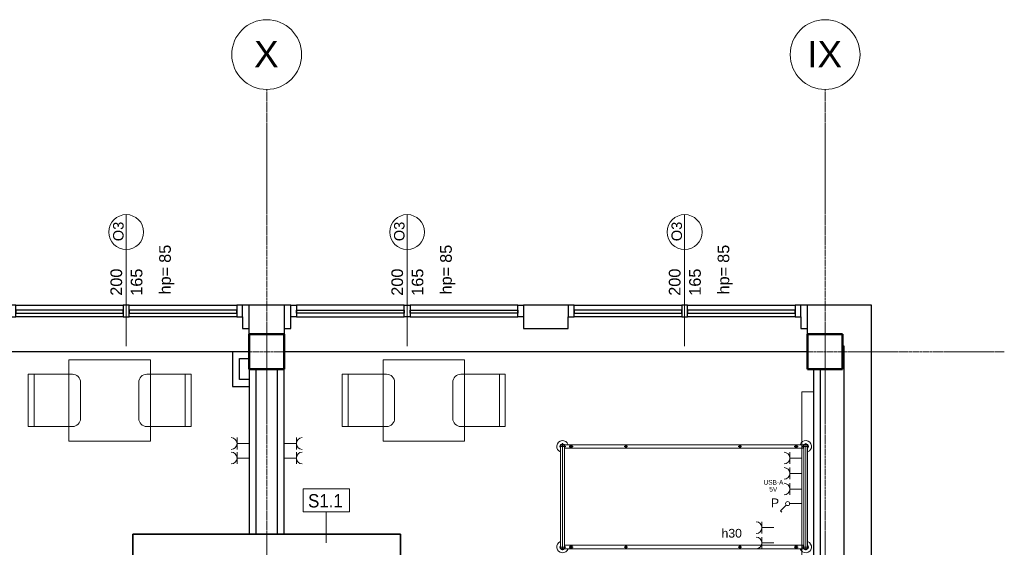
# Model space of a CAD drawing. Header units: millimetres. Extents: x -2286 to 43533, y -13832 to 14981.
# Tile 76 of 77: x 21160 to 29624, y 10444 to 14981. Entities that reach past the tile are written whole.
import ezdxf

# ---------------------------------------------------------------- set-up
doc = ezdxf.new("R2010")
doc.units = ezdxf.units.MM
doc.linetypes.add('Oś', pattern=[22.225, 12.7, -3.175, 3.175, -3.175])
for name, color, linetype, lineweight in [('A-ANNO-NOTE', 131, 'Continuous', 18), ('A-GLAZ', 151, 'Continuous', 25), ('A-GLAZ-IDEN', 152, 'Continuous', 18), ('A-WALL', 113, 'Continuous', 25), ('A-WALL-IDEN', 211, 'Continuous', 18), ('E-ELEC-EQPM', 71, 'Continuous', 18), ('I-FURN', 30, 'Continuous', 18), ('Q-SPCQ', 91, 'Continuous', 18), ('S-COLS', 52, 'Continuous', 25), ('S-GRID', 1, 'Continuous', 18), ('S-GRID-IDEN', 1, 'Continuous', 18)]:
    doc.layers.add(name, color=color, linetype=linetype, lineweight=lineweight)
doc.styles.add('Arial', font='arial.ttf', dxfattribs={"height": 40})
doc.styles.add('Arial_1', font='arial.ttf', dxfattribs={"height": 75})
doc.styles.add('Arial_2', font='arial.ttf', dxfattribs={"height": 225})
doc.styles.add('Arial_5', font='arial.ttf', dxfattribs={"height": 100})
doc.styles.add('Arial_6', font='arial.ttf', dxfattribs={"width": 0.9, "height": 115})
doc.styles.add('Arial_8', font='arial.ttf', dxfattribs={"height": 2})
doc.styles.add('Arial_9', font='arial.ttf', dxfattribs={"height": 90})

# ---------------------------------------------------------------- blocks, each defined once
blk = doc.blocks.new('M_Concrete-Square-Column - 300 x 300mm-1161001-4_piętro II PT - projektowany')
at = {"layer": 'S-COLS', "lineweight": 50}
for p, q in [((150, 150), (-150, 150)), ((-150, 150), (-150, -150)), ((150, -150), (150, 150)), ((-150, -150), (150, -150))]:
    blk.add_line(p, q, dxfattribs=at)
blk = doc.blocks.new('łóżko 195x90 typ FAMED _102039_ - łóżko 195x90 typ FAMED _102039_-832813-4_piętro II PT - projektowany')
at = {"layer": 'I-FURN'}
for p, q in [((-459.8, 1047.5), (459.7, 1047.5)), ((-447.5, 1031), (-447.5, -1026.1)), ((-432.5, 1020.2), (-432.5, 1074.7)), ((-432.5, 1064.5), (432.5, 1064.5)), ((-432.5, 1030.5), (432.5, 1030.5)), ((-417.5, -1025.5), (-417.5, 1031)), ((417.5, -1026.1), (417.5, 1030.5)), ((432.5, 1020.2), (432.5, 1074.7)), ((447.5, 1031), (447.5, -1026.1)), ((-450, 966), (-415, 966)), ((-432.5, 948.5), (-432.5, 983.5)), ((450, 966), (415, 966)), ((432.5, 948.5), (432.5, 983.5)), ((-447.5, 481.9), (-417.5, 481.9)), ((-432.5, 496.9), (-432.5, 466.9)), ((447.5, 481.9), (417.5, 481.9)), ((432.5, 496.9), (432.5, 466.9)), ((-447.5, -498.1), (-417.5, -498.1)), ((-432.5, -483.1), (-432.5, -513.1)), ((447.5, -498.1), (417.5, -498.1)), ((432.5, -483.1), (432.5, -513.1)), ((-450, -969.3), (-415, -969.3)), ((-432.5, -951.8), (-432.5, -986.8)), ((-432.5, -1015.3), (-432.5, -1069.8)), ((450, -969.3), (415, -969.3)), ((432.5, -951.8), (432.5, -986.8)), ((432.5, -1015.3), (432.5, -1069.8)), ((459.7, -1042.5), (-459.8, -1042.5)), ((-432.5, -1025.5), (432.5, -1025.5)), ((-432.5, -1059.5), (432.5, -1059.5))]:
    blk.add_line(p, q, dxfattribs=at)
for centre, radius in [((-432.5, 966), 12.5), ((-432.5, 966), 8), ((432.5, 966), 12.5), ((432.5, 966), 8), ((-432.5, 481.9), 10), ((432.5, 481.9), 10), ((-432.5, -498.1), 10), ((432.5, -498.1), 10), ((-432.5, -969.3), 12.5), ((-432.5, -969.3), 8), ((432.5, -969.3), 12.5), ((432.5, -969.3), 8)]:
    blk.add_circle(centre, radius, dxfattribs=at)
for centre, radius, start, end in [((-432.5, 1047.5), 50, 19.87687, 252.5424), ((-432.5, 1047.5), 22.3, 49.8221, 312.38874), ((-432.5, 1047.5), 19.3, 62.02067, 297.97933), ((-432.5, 1047.5), 17, 90, 270), ((432.5, 1047.5), 50, 287.4576, 160.12313), ((432.5, 1047.5), 22.2, 229.8221, 130.1779), ((432.5, 1047.5), 19.2, 242.02067, 117.97933), ((432.5, 1047.5), 17, 270, 90), ((-432.5, -1042.5), 50, 107.4576, 340.12313), ((432.5, -1042.5), 50, 199.87687, 72.5424), ((-432.5, -1042.5), 22.2, 49.8221, 310.1779), ((-432.5, -1042.5), 19.3, 62.02067, 297.97933), ((-432.5, -1042.5), 17, 90, 270), ((432.5, -1042.5), 22.2, 229.8221, 130.1779), ((432.5, -1042.5), 19.2, 242.02067, 117.97933), ((432.5, -1042.5), 17, 270, 90)]:
    blk.add_arc(centre, radius, start, end, dxfattribs=at)
blk = doc.blocks.new('krzesło - krzesło-1270919-4_piętro II PT - projektowany')
at = {"layer": 'I-FURN'}
for p, q in [((-155, 225), (155, 225)), ((-225, -225), (-225, 155)), ((225, 155), (225, -225)), ((225, -175), (-225, -175)), ((225, -225), (-225, -225))]:
    blk.add_line(p, q, dxfattribs=at)
for centre, start, end in [((-155, 155), 90, 180), ((155, 155), 360, 90)]:
    blk.add_arc(centre, 70, start, end, dxfattribs=at)
blk = doc.blocks.new('Blat - Blat-1285996-4_piętro II PT - projektowany')
at = {"layer": 'I-FURN'}
for p, q in [((0, 0), (700, 0)), ((0, -700), (0, 0)), ((700, 0), (700, -700)), ((700, -700), (0, -700))]:
    blk.add_line(p, q, dxfattribs=at)
blk = doc.blocks.new('krzesło - krzesło-823058-4_piętro II PT - projektowany')
at = {"layer": 'I-FURN'}
for p, q in [((-225, 225), (-225, -155)), ((225, 225), (-225, 225)), ((225, 175), (-225, 175)), ((225, -155), (225, 225)), ((-155, -225), (155, -225))]:
    blk.add_line(p, q, dxfattribs=at)
for centre, start, end in [((-155, -155), 180, 270), ((155, -155), 270, 0)]:
    blk.add_arc(centre, 70, start, end, dxfattribs=at)
blk = doc.blocks.new('Blat - Blat-1285693-4_piętro II PT - projektowany')
at = {"layer": 'I-FURN'}
for p, q in [((0, 700), (0, 0)), ((700, 700), (0, 700)), ((700, 0), (700, 700)), ((0, 0), (700, 0))]:
    blk.add_line(p, q, dxfattribs=at)
blk = doc.blocks.new('Aluminum_Exterior_Window_-_Double - 200 x 165 cm-1494222-4_piętro II PT - projektowany')
at = {"layer": 'A-GLAZ'}
for p, q in [((-1321.6, 226.6), (-1371.6, 226.6)), ((-1371.6, 226.6), (-1371.6, 126.6)), ((-1321.6, 126.6), (-1321.6, 226.6)), ((-1321.6, 226.6), (-396.6, 226.6)), ((-396.6, 182.1), (-1321.6, 182.1)), ((-1321.6, 182.1), (-1321.6, 156.7)), ((-346.6, 226.6), (-396.6, 226.6)), ((-396.6, 226.6), (-396.6, 126.6)), ((-396.6, 156.7), (-396.6, 182.1)), ((-346.6, 126.6), (-346.6, 226.6)), ((-346.6, 226.6), (578.4, 226.6)), ((578.4, 182.1), (-346.6, 182.1)), ((-346.6, 182.1), (-346.6, 156.7)), ((628.4, 226.6), (578.4, 226.6)), ((578.4, 226.6), (578.4, 126.6)), ((578.4, 156.7), (578.4, 182.1)), ((628.4, 126.6), (628.4, 226.6)), ((-1371.6, 126.6), (-1321.6, 126.6)), ((-1321.6, 156.7), (-396.6, 156.7)), ((-396.6, 126.6), (-1321.6, 126.6)), ((-396.6, 126.6), (-346.6, 126.6)), ((-346.6, 156.7), (578.4, 156.7)), ((578.4, 126.6), (-346.6, 126.6)), ((578.4, 126.6), (628.4, 126.6))]:
    blk.add_line(p, q, dxfattribs=at)
blk = doc.blocks.new('Aluminum_Exterior_Window_-_Double - 200 x 165 cm-1494223-4_piętro II PT - projektowany')
at = {"layer": 'A-GLAZ'}
for p, q in [((-1371.6, -126.6), (-1321.6, -126.6)), ((-1371.6, -226.6), (-1371.6, -126.6)), ((-1321.6, -126.6), (-1321.6, -226.6)), ((-396.6, -126.6), (-1321.6, -126.6)), ((-1321.6, -156.7), (-396.6, -156.7)), ((-1321.6, -182.1), (-1321.6, -156.7)), ((-396.6, -126.6), (-346.6, -126.6)), ((-396.6, -226.6), (-396.6, -126.6)), ((-396.6, -156.7), (-396.6, -182.1)), ((-346.6, -126.6), (-346.6, -226.6)), ((578.4, -126.6), (-346.6, -126.6)), ((-346.6, -156.7), (578.4, -156.7)), ((-346.6, -182.1), (-346.6, -156.7)), ((578.4, -126.6), (628.4, -126.6)), ((578.4, -226.6), (578.4, -126.6)), ((578.4, -156.7), (578.4, -182.1)), ((628.4, -126.6), (628.4, -226.6)), ((-1321.6, -226.6), (-1371.6, -226.6)), ((-396.6, -182.1), (-1321.6, -182.1)), ((-1321.6, -226.6), (-396.6, -226.6)), ((-346.6, -226.6), (-396.6, -226.6)), ((578.4, -182.1), (-346.6, -182.1)), ((-346.6, -226.6), (578.4, -226.6)), ((628.4, -226.6), (578.4, -226.6))]:
    blk.add_line(p, q, dxfattribs=at)
blk = doc.blocks.new('Panel Gazowo Oswietleniowy 2 - Type 1-1482570-4_piętro II PT - projektowany')
at = {"layer": 'Q-SPCQ'}
for p, q in [((-1125, 473.3), (-1025, 473.3)), ((-1075, 473.3), (-1075, 370)), ((-993.3, 473.3), (-893.3, 473.3)), ((-943.3, 473.3), (-943.3, 370)), ((475, 473.3), (575, 473.3)), ((525, 473.3), (525, 370)), ((606.7, 473.3), (706.7, 473.3)), ((656.7, 473.3), (656.7, 370)), ((-798.2, 314.3), (-811.3, 301.2)), ((-748.8, 264.8), (-798.2, 314.3)), ((801.8, 314.3), (788.7, 301.2)), ((851.2, 264.8), (801.8, 314.3)), ((-736.4, 130), (-736.4, 235)), ((-661.3, 233.3), (-561.3, 233.3)), ((-611.3, 233.3), (-611.3, 130)), ((-526.7, 233.3), (-426.7, 233.3)), ((-476.7, 233.3), (-476.7, 130)), ((-395, 233.3), (-295, 233.3)), ((-345, 233.3), (-345, 130)), ((863.6, 130), (863.6, 235)), ((938.7, 233.3), (1038.7, 233.3)), ((988.7, 233.3), (988.7, 130)), ((1073.3, 233.3), (1173.3, 233.3)), ((1123.3, 233.3), (1123.3, 130)), ((1205, 233.3), (1305, 233.3)), ((1255, 233.3), (1255, 130)), ((-1575, 30), (-1575, 130)), ((-1575, 130), (1825, 130)), ((1825, 130), (1825, 30))]:
    blk.add_line(p, q, dxfattribs=at)
for centre in [(-736.4, 252.5), (863.6, 252.5)]:
    blk.add_circle(centre, 17.5, dxfattribs=at)
for centre, end in [((-1075, 523.3), 0), ((-943.3, 523.3), 0), ((525, 523.3), 0), ((656.7, 523.3), 0), ((-611.3, 283.3), 360), ((-476.7, 283.3), 360), ((-345, 283.3), 360), ((988.7, 283.3), 360), ((1123.3, 283.3), 360), ((1255, 283.3), 360)]:
    blk.add_arc(centre, 50, 180, end, dxfattribs=at)
blk = doc.blocks.new('gniazdo elektryczne wielokrotne - 30-1454880-4_piętro II PT - projektowany')
at = {"layer": 'E-ELEC-EQPM'}
for p, q in [((175.8, 135), (74.2, 135)), ((125, 135), (125, 30)), ((300.8, 135), (199.2, 135)), ((250, 135), (250, 30))]:
    blk.add_line(p, q, dxfattribs=at)
for centre in [(125, 185.8), (250, 185.8)]:
    blk.add_arc(centre, 50.8, 180, 0, dxfattribs=at)
blk = doc.blocks.new('gniazdo elektryczne wielokrotne - 30-1492415-4_piętro II PT - projektowany')
at = {"layer": 'E-ELEC-EQPM'}
for p, q in [((125, -135), (125, -30)), ((250, -135), (250, -30)), ((175.8, -135), (74.2, -135)), ((300.8, -135), (199.2, -135))]:
    blk.add_line(p, q, dxfattribs=at)
for centre in [(125, -185.8), (250, -185.8)]:
    blk.add_arc(centre, 50.8, 360, 180, dxfattribs=at)
blk = doc.blocks.new('Grid - SY Osi Okrag-386115-4_piętro II PT - projektowany')
at = {"layer": 'S-GRID-IDEN'}
blk.add_circle((0, 0), 6, dxfattribs=at)
blk = doc.blocks.new('ET sciana_AT7 - 10mm-838066-4_piętro II PT - projektowany')
at = {"layer": 'A-WALL-IDEN'}
for p, q in [((-4, 1.96875), (4, 1.96875)), ((-4, -2.03125), (-4, 1.96875)), ((4, 1.96875), (4, -2.03125)), ((-4, -2.03125), (4, -2.03125))]:
    blk.add_line(p, q, dxfattribs=at)
blk = doc.blocks.new('Okno_PG_typ 100 - --862235-4_piętro II PT - projektowany')
at = {"layer": 'A-GLAZ-IDEN'}
blk.add_line((0, -18.95), (0, 3.68), dxfattribs=at)
blk.add_circle((0, 0.68), 3, dxfattribs=at)
at = {"layer": 'A-GLAZ-IDEN', "insert": (5.67, -10.04), "char_height": 2, "width": 5.8523, "attachment_point": 1, "rotation": 90, "style": 'Arial_8'}
blk.add_mtext('hp=', dxfattribs=at)

msp = doc.modelspace()

# ---------------------------------------------------------------- linework, layer by layer
at = {"layer": 'A-WALL'}
for p, q in [((23490.8, 12526.2), (23075.8, 12526.2)), ((23133.3, 12276.2), (23133.3, 12526.2)), ((23433.3, 12526.2), (23433.3, 12276.2)), ((25875.8, 12526.2), (25490.8, 12526.2)), ((28483.3, 12526.2), (27875.8, 12526.2)), ((27933.3, 12276.2), (27933.3, 12526.2)), ((28483.3, 5326.2), (28483.3, 12526.2)), ((23075.8, 12426.2), (23075.8, 12326.2)), ((23490.8, 12326.2), (23490.8, 12426.2)), ((25490.8, 12426.2), (25490.8, 12326.2)), ((25875.8, 12326.2), (25875.8, 12426.2)), ((27875.8, 12426.2), (27875.8, 12326.2)), ((23075.8, 12326.2), (23133.3, 12326.2)), ((23433.3, 12326.2), (23490.8, 12326.2)), ((25490.8, 12326.2), (25875.8, 12326.2)), ((27875.8, 12326.2), (27933.3, 12326.2)), ((23133.3, 12126.2), (18633.3, 12126.2)), ((22988.3, 12126.2), (22988.3, 11826.2)), ((27933.3, 12126.2), (23433.3, 12126.2)), ((28233.3, 12176.2), (28243.3, 12176.2)), ((28243.3, 12176.2), (28243.3, 966.2)), ((23048.3, 11886.2), (23048.3, 12066.2)), ((23048.3, 12066.2), (23133.3, 12066.2)), ((23133.3, 11976.2), (23133.3, 10556.2)), ((23193.3, 10556.2), (23193.3, 11976.2)), ((23373.3, 11976.2), (23373.3, 10556.2)), ((23433.3, 10556.2), (23433.3, 11976.2)), ((27983.3, 11976.2), (27983.3, 6276.2)), ((28043.3, 6276.2), (28043.3, 11976.2)), ((23133.3, 11886.2), (23048.3, 11886.2)), ((22988.3, 11826.2), (23133.3, 11826.2))]:
    msp.add_line(p, q, dxfattribs=at)
at = {"layer": 'A-WALL', "color": 7, "lineweight": 35}
for p, q in [((22133.3, 10556.2), (22133.3, 9819.3)), ((24433.3, 10556.2), (22133.3, 10556.2)), ((24433.3, 10249.2), (24433.3, 10556.2))]:
    msp.add_line(p, q, dxfattribs=at)
at = {"layer": 'A-WALL-IDEN'}
msp.add_line((23795.5, 10481.2), (23795.5, 10747.9), dxfattribs=at)
at = {"layer": 'S-GRID', "linetype": 'Oś'}
for p, q in [((23283.3, -13832), (23283.3, 14381.2)), ((28083.3, -13832), (28083.3, 14381.2)), ((29623.7, 12126.2), (-1686.2, 12126.2))]:
    msp.add_line(p, q, dxfattribs=at)

# ---------------------------------------------------------------- block references
at = {"layer": 'A-GLAZ'}
for p in [(22447.4, 12299.7), (27247.4, 12299.7)]:
    msp.add_blockref('Aluminum_Exterior_Window_-_Double - 200 x 165 cm-1494222-4_piętro II PT - projektowany', p, dxfattribs=at)
at = {"layer": 'A-GLAZ', "rotation": 180}
msp.add_blockref('Aluminum_Exterior_Window_-_Double - 200 x 165 cm-1494223-4_piętro II PT - projektowany', (24119.2, 12299.7), dxfattribs=at)
at = {"layer": 'A-GLAZ-IDEN', "xscale": 49.99999999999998, "yscale": 49.99999999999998, "zscale": 49.99999999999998}
for p in [(22075.8, 13120.7), (24490.8, 13120.7), (26875.8, 13120.7)]:
    msp.add_blockref('Okno_PG_typ 100 - --862235-4_piętro II PT - projektowany', p, dxfattribs=at)
at = {"layer": 'A-WALL-IDEN', "xscale": 49.99999999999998, "yscale": 49.99999999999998, "zscale": 49.99999999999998}
msp.add_blockref('ET sciana_AT7 - 10mm-838066-4_piętro II PT - projektowany', (23795.5, 10849.5), dxfattribs=at)
at = {"layer": 'E-ELEC-EQPM'}
for name, p, rotation in [('gniazdo elektryczne wielokrotne - 30-1492415-4_piętro II PT - projektowany', (23163.3, 11461.2), 269.9999999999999), ('gniazdo elektryczne wielokrotne - 30-1454880-4_piętro II PT - projektowany', (23403.3, 11461.2), 270.0000000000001)]:
    msp.add_blockref(name, p, dxfattribs=dict(at, rotation=rotation))
at = {"layer": 'I-FURN'}
for name, p, rotation in [('Blat - Blat-1285693-4_piętro II PT - projektowany', (22283.3, 11357.3), 89.99999999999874), ('Blat - Blat-1285996-4_piętro II PT - projektowany', (24283.3, 11357.3), 90.00000000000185), ('krzesło - krzesło-823058-4_piętro II PT - projektowany', (21458.3, 11707.3), 90.00000000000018), ('krzesło - krzesło-1270919-4_piętro II PT - projektowany', (22408.3, 11707.3), 90.00000000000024), ('krzesło - krzesło-823058-4_piętro II PT - projektowany', (24158.3, 11707.3), 90.00000000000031), ('krzesło - krzesło-1270919-4_piętro II PT - projektowany', (25108.3, 11707.3), 90.00000000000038), ('łóżko 195x90 typ FAMED _102039_ - łóżko 195x90 typ FAMED _102039_-832813-4_piętro II PT - projektowany', (26868.8, 10878.7), 270.0000000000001)]:
    msp.add_blockref(name, p, dxfattribs=dict(at, rotation=rotation))
at = {"layer": 'Q-SPCQ', "rotation": 89.99999999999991}
msp.add_blockref('Panel Gazowo Oswietleniowy 2 - Type 1-1482570-4_piętro II PT - projektowany', (28013.3, 9956.2), dxfattribs=at)
at = {"layer": 'S-COLS', "lineweight": 18, "rotation": 270.0000000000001}
for p in [(23283.3, 12126.2), (28083.3, 12126.2)]:
    msp.add_blockref('M_Concrete-Square-Column - 300 x 300mm-1161001-4_piętro II PT - projektowany', p, dxfattribs=at)
at = {"layer": 'S-GRID-IDEN', "xscale": 49.99999999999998, "yscale": 49.99999999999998, "zscale": 49.99999999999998}
for p in [(23283.3, 14681.2), (28083.3, 14681.2)]:
    msp.add_blockref('Grid - SY Osi Okrag-386115-4_piętro II PT - projektowany', p, dxfattribs=at)

# ---------------------------------------------------------------- texts
at = {"layer": 'A-ANNO-NOTE', "attachment_point": 1}
for s, insert, char_height, width, style in [('USB-A', (27554, 11022.6), 40, 196.413, 'Arial'), ('5V', (27603.7, 10963), 40, 80.169, 'Arial'), ('\\fArial|b0|i0|c238|p34|;P', (27618.2, 10863.8), 75, 84.177, 'Arial_1'), ('h30', (27193.3, 10602.2), 75, 216.456, 'Arial_1')]:
    msp.add_mtext(s, dxfattribs=dict(at, insert=insert, char_height=char_height, width=width, style=style))
at = {"layer": 'A-GLAZ-IDEN', "attachment_point": 1, "rotation": 90}
for s, insert, char_height, width, style in [('O3', (21963, 13075.9), 90, 200.422, 'Arial_9'), ('O3', (24378, 13075.9), 90, 200.422, 'Arial_9'), ('O3', (26763, 13075.9), 90, 200.422, 'Arial_9'), ('85', (22359.4, 12890.2), 100, 192.405, 'Arial_5'), ('85', (24774.4, 12890.2), 100, 192.405, 'Arial_5'), ('85', (27159.4, 12890.2), 100, 192.405, 'Arial_5'), ('200', (21940.3, 12607.3), 100, 288.607, 'Arial_5'), ('165', (22114.7, 12607.3), 100, 288.607, 'Arial_5'), ('200', (24355.3, 12607.3), 100, 288.607, 'Arial_5'), ('165', (24529.7, 12607.3), 100, 288.607, 'Arial_5'), ('200', (26740.3, 12607.3), 100, 288.607, 'Arial_5'), ('165', (26914.7, 12607.3), 100, 288.607, 'Arial_5')]:
    msp.add_mtext(s, dxfattribs=dict(at, insert=insert, char_height=char_height, width=width, style=style))
at = {"layer": 'A-WALL-IDEN', "insert": (23639.3, 10901.3), "char_height": 115, "width": 357.152, "attachment_point": 1, "style": 'Arial_6'}
msp.add_mtext('S1.1', dxfattribs=at)
at = {"layer": 'S-GRID-IDEN', "char_height": 225, "attachment_point": 1, "style": 'Arial_2'}
for s, insert, width in [('\\fArial|b0|i0|c238|p34|;X', (23175.7, 14797.5), 256.54), ('IX', (27930.9, 14797.5), 364.768)]:
    msp.add_mtext(s, dxfattribs=dict(at, insert=insert, width=width))

doc.saveas('drawing.dxf')
